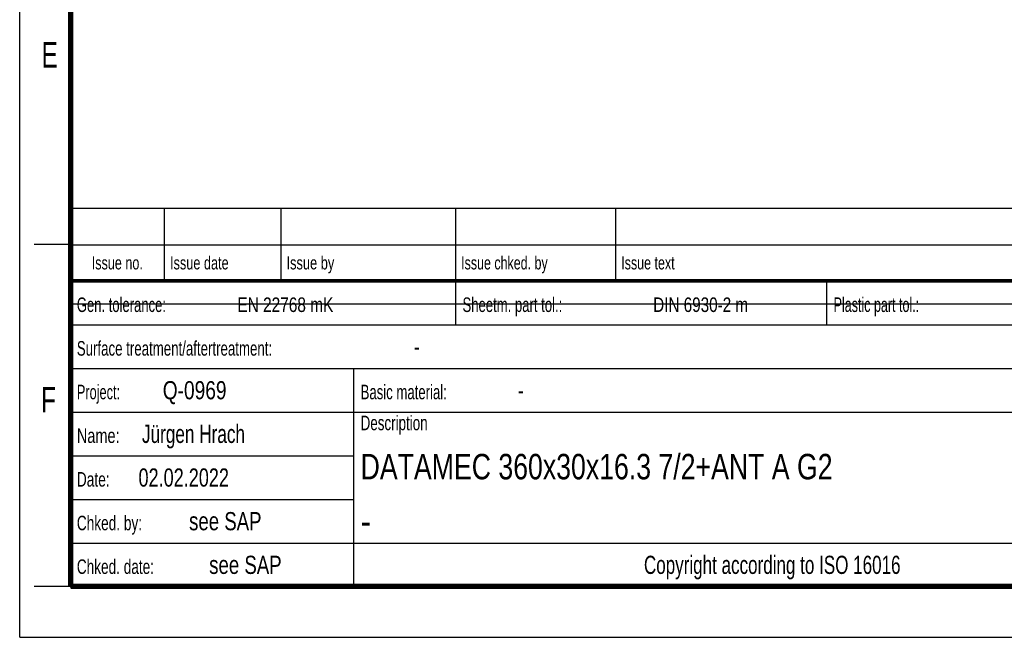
# Model space of a CAD drawing. Header units: millimetres. Extents: x 0 to 210, y 0 to 297.
# Tile 1 of 18: x 0 to 135, y 0 to 85. Entities that reach past the tile are written whole.
import ezdxf
from ezdxf.enums import TextEntityAlignment as Align

# ---------------------------------------------------------------- set-up
doc = ezdxf.new("R2010")
doc.units = ezdxf.units.MM
doc.header["$LTSCALE"] = 19.36
doc.layers.get('0').update_dxf_attribs({"linetype": 'CONTINUOUS'})
doc.layers.add('Z_NOTICE', color=7, linetype='CONTINUOUS')
doc.styles.add('TEXTSTYLE_2', font='txt', dxfattribs={"width": 0.75})

msp = doc.modelspace()

# ---------------------------------------------------------------- linework, layer by layer
at = {"color": 2, "linetype": 'CONTINUOUS'}
for p, q in [((0, 0), (0, 297)), ((6.913619, 48.960154), (6.913619, 58.960154)), ((6.913619, 58.960154), (202.913619, 58.960154)), ((19.913619, 48.960154), (19.913619, 58.960154)), ((35.913619, 48.960154), (35.913619, 58.960154)), ((59.913619, 48.960154), (59.913619, 58.960154)), ((81.913619, 48.960154), (81.913619, 58.960154)), ((7, 54), (2, 54)), ((6.913619, 53.960154), (202.913619, 53.960154)), ((6.913546, 6.960131), (6.913546, 48.960131)), ((6.913546, 48.960131), (202.913546, 48.960131)), ((6.913619, 48.960154), (202.913619, 48.960154)), ((59.913546, 42.960131), (59.913546, 48.960131)), ((110.913546, 42.960131), (110.913546, 48.960131)), ((6.913546, 42.960131), (202.913546, 42.960131)), ((6.913546, 36.960131), (181.913546, 36.960131)), ((45.913546, 6.960131), (45.913546, 36.960131)), ((6.913546, 30.960131), (202.913546, 30.960131)), ((6.913546, 24.960131), (45.913546, 24.960131)), ((6.913546, 18.960131), (45.913546, 18.960131)), ((6.913546, 12.960131), (160.913546, 12.960131)), ((7, 7), (2, 7)), ((6.913546, 6.960131), (202.913546, 6.960131)), ((0, 0), (210, 0))]:
    msp.add_line(p, q, dxfattribs=at)
at = {"color": 7, "linetype": 'CONTINUOUS'}
msp.add_line((7.100278, 45.828668), (160.431037, 45.819166), dxfattribs=at)
for points, const_width in [([(7, 7), (7, 290)], 0.7), ([(7, 49), (203, 49)], 0.5), ([(7, 7), (203, 7)], 0.7)]:
    msp.add_lwpolyline(points, dxfattribs=dict(at, const_width=const_width))

# ---------------------------------------------------------------- texts
at = {"color": 5, "linetype": 'CONTINUOUS', "style": 'TEXTSTYLE_2', "width": 0.714286}
for s, p in [('E', (3.002453, 78.302471)), ('F', (2.922192, 30.897042))]:
    msp.add_text(s, height=3.5, dxfattribs=at).set_placement(p)
at = {"layer": 'Z_NOTICE', "color": 5, "linetype": 'CONTINUOUS', "style": 'TEXTSTYLE_2'}
for s, height, width, p in [('Issue no.', 1.8, 0.719577, (13.413619, 50.560154)), ('Copyright according to ISO 16016', 2.5, 0.700149, (103.413546, 8.710131))]:
    msp.add_text(s, height=height, dxfattribs=dict(at, width=width)).set_placement(p, align=Align.CENTER)
for s, height, width, p in [('Issue date ', 1.8, 0.725108, (20.663619, 50.560154)), ('Issue by ', 1.8, 0.732804, (36.663619, 50.560154)), ('Issue chked. by', 1.8, 0.711111, (60.663619, 50.560154)), ('Issue text ', 1.8, 0.712121, (82.663619, 50.560154)), ('Gen. tolerance:', 2, 0.669841, (7.851046, 44.710131)), ('EN 22768 mK', 2, 0.792208, (29.91057, 44.710131)), ('Sheetm. part tol.:', 2, 0.67328, (60.851046, 44.710131)), ('DIN 6930-2 m', 2, 0.78373, (87.053427, 44.710131)), ('Plastic part tol.:', 2, 0.642857, (111.851046, 44.710131)), ('Surface treatment/aftertreatment: ', 2, 0.681373, (7.851046, 38.710131)), ('-', 2.5, 0.714286, (54.184379, 38.710131)), ('Q-0969', 2.5, 0.785714, (19.66057, 32.710131)), ('Project: ', 2, 0.656085, (7.851046, 32.710131)), ('Basic material: ', 2, 0.675595, (46.851046, 32.710131)), ('-', 2.5, 0.714286, (68.470094, 32.710131)), ('Description', 2, 0.688312, (46.851046, 28.460131)), ('Name: ', 2, 0.746032, (7.851046, 26.710131)), ('Jürgen Hrach', 2.5, 0.705357, (16.803427, 26.710131)), ('02.02.2022', 2.5, 0.742857, (16.327237, 20.710131)), ('Date: ', 2, 0.706349, (7.851046, 20.710131)), ('Chked. by: ', 2, 0.701299, (7.851046, 14.710131)), ('see SAP', 2.5, 0.765306, (23.279618, 14.710131)), ('Chked. date: ', 2, 0.699634, (7.851046, 8.710131)), ('see SAP', 2.5, 0.765306, (26.041522, 8.710131))]:
    msp.add_text(s, height=height, dxfattribs=dict(at, width=width)).set_placement(p)
at = {"layer": 'Z_NOTICE', "color": 7, "linetype": 'CONTINUOUS', "style": 'TEXTSTYLE_2'}
for s, width, p in [('DATAMEC 360x30x16.3 7/2+ANT A G2', 0.782738, (46.851046, 21.710131)), ('-', 0.904762, (46.851046, 14.210131))]:
    msp.add_text(s, height=3.5, dxfattribs=dict(at, width=width)).set_placement(p)

doc.saveas('drawing.dxf')
